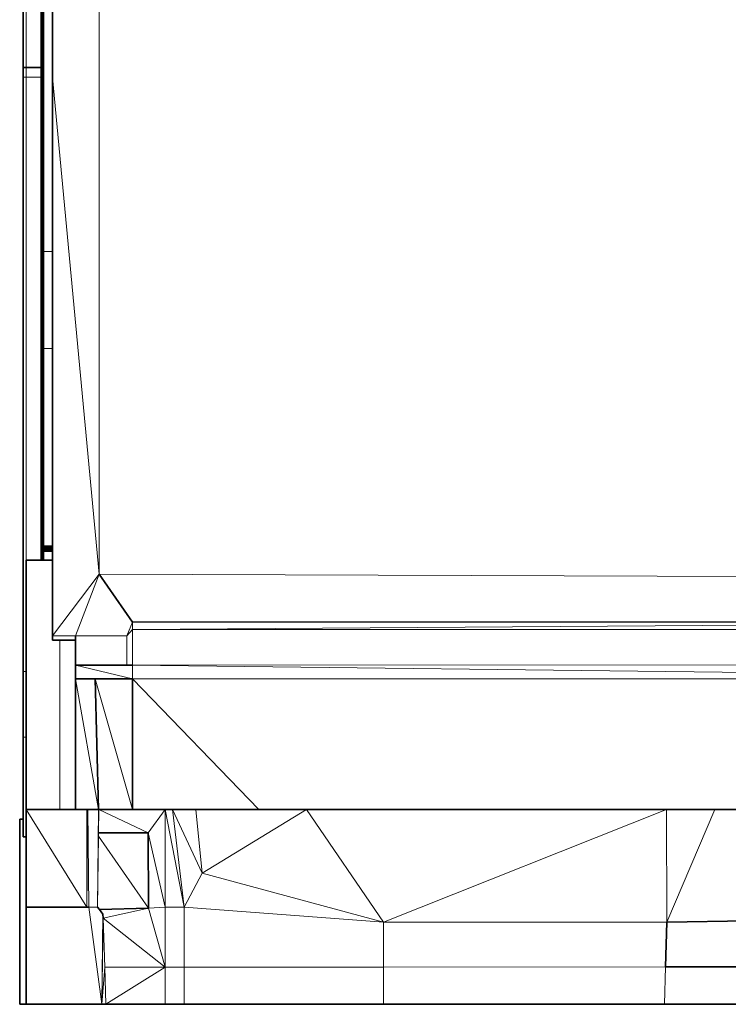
# Model space of a CAD drawing. Header units: inches. Extents: x 1 to 102, y 1 to 36.
# Tile 10 of 59: x 27 to 39, y 1 to 18. Entities that reach past the tile are written whole.
import ezdxf

# ---------------------------------------------------------------- set-up
doc = ezdxf.new("R2010")
doc.units = ezdxf.units.IN
doc.header["$MEASUREMENT"] = 0
doc.layers.add('Default', color=7, linetype='Continuous')

msp = doc.modelspace()

# ---------------------------------------------------------------- linework, layer by layer
at = {"layer": 'Default', "color": 9, "lineweight": 0, "true_color": 0xcbcbcb, "transparency": 33554687}
for p, q in [((28.323, 33.414), (28.329, 8.491)), ((28.329, 8.491), (28.328, 33.419)), ((27.505, 17.244), (27.505, 30.191)), ((28.329, 8.491), (27.505, 17.244)), ((27.505, 17.244), (28.329, 8.491)), ((27.505, 14.178), (27.505, 17.244)), ((27.505, 12.466), (27.505, 14.178)), ((27.505, 8.992), (27.505, 12.466)), ((27.505, 8.973), (27.505, 8.992)), ((27.505, 8.957), (27.505, 8.973)), ((27.505, 8.946), (27.505, 8.957)), ((27.505, 8.942), (27.505, 8.946)), ((27.505, 8.938), (27.505, 8.942)), ((27.505, 8.927), (27.505, 8.938)), ((27.505, 8.911), (27.505, 8.927)), ((27.505, 8.892), (27.505, 8.911)), ((27.505, 8.741), (27.505, 8.892)), ((27.505, 7.405), (27.505, 8.741)), ((28.329, 8.491), (27.505, 7.405)), ((27.505, 7.405), (28.329, 8.491)), ((28.329, 8.491), (27.913, 7.405)), ((27.913, 7.405), (28.329, 8.491)), ((49.329, 8.415), (28.329, 8.491)), ((28.329, 8.491), (28.915, 7.645)), ((28.915, 7.645), (28.329, 8.491)), ((28.329, 8.491), (49.329, 8.415)), ((28.915, 7.645), (28.817, 7.407)), ((48.61, 7.656), (28.915, 7.645)), ((27.913, 7.405), (27.505, 7.405)), ((27.912, 7.331), (27.913, 7.398)), ((27.913, 6.891), (27.912, 7.331)), ((28.817, 7.405), (27.913, 7.405)), ((27.913, 7.405), (28.817, 7.405)), ((27.913, 7.398), (27.913, 7.405)), ((28.817, 7.405), (28.816, 6.891)), ((28.817, 7.407), (28.817, 7.405)), ((27.912, 6.65), (27.913, 6.891)), ((28.816, 6.891), (27.913, 6.891)), ((28.915, 6.65), (27.913, 6.891)), ((27.913, 6.891), (28.816, 6.891)), ((27.913, 6.891), (28.915, 6.65)), ((28.816, 6.891), (28.915, 6.891)), ((28.915, 6.891), (48.794, 6.901)), ((28.915, 6.65), (28.915, 6.891)), ((28.915, 6.891), (48.794, 6.65)), ((28.915, 6.891), (28.915, 6.65)), ((48.794, 6.65), (28.915, 6.891)), ((28.261, 6.65), (27.912, 6.65)), ((28.915, 4.345), (28.261, 6.65)), ((28.261, 6.65), (28.915, 6.65)), ((28.315, 4.345), (28.261, 6.65)), ((28.261, 6.65), (28.915, 4.345)), ((28.915, 6.65), (28.261, 6.65)), ((31.14, 4.345), (28.915, 6.65)), ((28.915, 6.65), (48.794, 6.65)), ((48.794, 6.65), (28.915, 6.65)), ((28.915, 6.65), (28.915, 4.345)), ((28.111, 2.627), (27.042, 4.345)), ((27.042, 4.345), (27.638, 4.345)), ((27.042, 3.862), (27.042, 4.345)), ((27.042, 4.345), (28.111, 2.627)), ((27.638, 4.345), (27.912, 4.345)), ((27.912, 4.345), (28.111, 4.345)), ((28.111, 4.345), (28.111, 2.627)), ((28.111, 2.627), (28.111, 4.345)), ((28.111, 4.345), (28.13, 4.345)), ((28.13, 4.345), (28.111, 2.627)), ((28.317, 4.345), (28.315, 4.345)), ((28.322, 4.345), (28.317, 4.345)), ((29.19, 3.934), (28.322, 4.345)), ((28.322, 4.345), (28.915, 4.345)), ((28.915, 4.345), (28.322, 4.345)), ((28.915, 4.345), (29.491, 4.345)), ((29.19, 3.934), (29.491, 4.345)), ((29.491, 4.345), (29.19, 3.934)), ((29.491, 4.345), (29.491, 2.627)), ((29.618, 4.345), (30.146, 3.223)), ((29.827, 2.627), (29.618, 4.345)), ((31.98, 4.345), (31.14, 4.345)), ((38.32, 4.345), (31.98, 4.345)), ((39.174, 4.345), (38.32, 4.345)), ((40.793, 4.345), (39.174, 4.345)), ((26.929, 0.913), (26.929, 4.178)), ((26.929, 4.178), (26.99, 4.178)), ((26.99, 4.178), (26.99, 3.862)), ((26.99, 3.862), (27.042, 3.862)), ((27.042, 3.862), (27.042, 2.627)), ((27.042, 2.627), (27.042, 3.862)), ((28.302, 2.627), (28.316, 3.873)), ((28.316, 3.873), (28.318, 3.932)), ((28.316, 3.873), (29.199, 2.606)), ((29.199, 2.606), (28.316, 3.873)), ((28.318, 3.932), (29.19, 3.934)), ((29.19, 3.934), (29.199, 2.606)), ((29.199, 2.606), (29.19, 3.934)), ((29.19, 3.934), (29.491, 2.627)), ((29.491, 2.627), (29.19, 3.934)), ((30.146, 3.223), (29.827, 2.627)), ((27.042, 2.627), (27.042, 0.918)), ((28.111, 2.627), (27.042, 2.627)), ((28.333, 2.586), (28.302, 2.627)), ((28.333, 2.586), (29.199, 2.606)), ((29.199, 2.606), (28.333, 2.586)), ((29.199, 2.606), (28.399, 2.429)), ((28.399, 2.429), (29.199, 2.606)), ((29.491, 2.627), (29.199, 2.606)), ((29.199, 2.606), (29.491, 2.627)), ((29.199, 2.606), (29.491, 1.568)), ((29.491, 1.568), (29.199, 2.606)), ((29.491, 2.627), (29.491, 1.568)), ((28.396, 2.503), (28.333, 2.586)), ((28.399, 2.429), (28.396, 2.503)), ((28.427, 1.565), (28.399, 2.429)), ((28.399, 2.429), (29.491, 1.568)), ((29.491, 1.568), (28.399, 2.429)), ((38.307, 1.574), (38.331, 2.361)), ((38.331, 2.361), (39.753, 2.385)), ((28.427, 1.565), (29.491, 1.566)), ((29.491, 1.566), (28.427, 1.565)), ((28.447, 0.918), (28.427, 1.565)), ((29.491, 1.566), (28.447, 0.918)), ((28.447, 0.918), (29.491, 1.566)), ((29.491, 1.568), (29.491, 1.566)), ((29.491, 1.566), (29.491, 0.917)), ((39.742, 1.576), (38.307, 1.574)), ((27.042, 0.913), (26.929, 0.913)), ((27.042, 0.918), (27.042, 0.913)), ((29.491, 0.917), (28.447, 0.918))]:
    msp.add_line(p, q, dxfattribs=at).dxf.unprotected_set("ltscale", 0)
at = {"layer": 'Default', "color": 7, "lineweight": 15, "ltscale": 5.410699, "transparency": 33554687}
for p, q in [((28.329, 8.491), (28.328, 33.419)), ((27.309, 30.191), (27.309, 14.178)), ((27.32, 30.191), (27.32, 14.178)), ((27.336, 14.178), (27.336, 30.191)), ((27.355, 30.191), (27.355, 14.178)), ((27.042, 17.417), (27.042, 19.153)), ((27.042, 17.246), (27.042, 17.417)), ((27.042, 17.246), (26.99, 17.246)), ((27.305, 17.246), (27.042, 17.246)), ((27.042, 8.741), (27.042, 17.246)), ((27.505, 17.244), (28.329, 8.491)), ((27.305, 14.178), (27.309, 14.178)), ((27.309, 14.178), (27.309, 12.466)), ((27.309, 14.178), (27.32, 14.178)), ((27.32, 14.178), (27.32, 12.466)), ((27.32, 14.178), (27.336, 14.178)), ((27.355, 14.178), (27.336, 14.178)), ((27.336, 12.466), (27.336, 14.178)), ((27.355, 14.178), (27.355, 12.466)), ((27.505, 14.178), (27.355, 14.178)), ((27.305, 12.466), (27.309, 12.466)), ((27.309, 12.466), (27.309, 8.992)), ((27.309, 12.466), (27.32, 12.466)), ((27.32, 12.466), (27.32, 8.992)), ((27.32, 12.466), (27.336, 12.466)), ((27.336, 12.466), (27.336, 8.992)), ((27.355, 12.466), (27.336, 12.466)), ((27.505, 12.466), (27.355, 12.466)), ((27.355, 8.992), (27.355, 12.466)), ((27.309, 8.992), (27.305, 8.992)), ((27.309, 8.945), (27.305, 8.963)), ((27.309, 8.919), (27.305, 8.93)), ((27.309, 8.892), (27.305, 8.892)), ((27.32, 8.992), (27.309, 8.992)), ((27.313, 8.973), (27.309, 8.992)), ((27.309, 8.965), (27.309, 8.973)), ((27.309, 8.973), (27.313, 8.973)), ((27.314, 8.959), (27.309, 8.965)), ((27.309, 8.945), (27.309, 8.965)), ((27.318, 8.934), (27.309, 8.945)), ((27.309, 8.919), (27.309, 8.945)), ((27.32, 8.912), (27.309, 8.919)), ((27.309, 8.892), (27.309, 8.919)), ((27.32, 8.892), (27.309, 8.892)), ((27.309, 8.741), (27.309, 8.892)), ((27.313, 8.973), (27.321, 8.975)), ((27.321, 8.958), (27.313, 8.973)), ((27.32, 8.951), (27.314, 8.959)), ((27.32, 8.951), (27.318, 8.934)), ((27.335, 8.929), (27.318, 8.934)), ((27.32, 8.912), (27.318, 8.934)), ((27.336, 8.992), (27.32, 8.992)), ((27.321, 8.975), (27.32, 8.992)), ((27.32, 8.957), (27.321, 8.958)), ((27.32, 8.957), (27.32, 8.951)), ((27.32, 8.951), (27.327, 8.947)), ((27.336, 8.911), (27.32, 8.912)), ((27.32, 8.892), (27.32, 8.912)), ((27.336, 8.892), (27.32, 8.892)), ((27.32, 8.741), (27.32, 8.892)), ((27.325, 8.962), (27.321, 8.975)), ((27.321, 8.975), (27.337, 8.973)), ((27.321, 8.958), (27.325, 8.962)), ((27.337, 8.95), (27.321, 8.958)), ((27.338, 8.958), (27.325, 8.962)), ((27.327, 8.947), (27.336, 8.942)), ((27.336, 8.942), (27.335, 8.929)), ((27.335, 8.929), (27.336, 8.911)), ((27.355, 8.927), (27.335, 8.929)), ((27.355, 8.992), (27.336, 8.992)), ((27.336, 8.992), (27.337, 8.973)), ((27.337, 8.95), (27.336, 8.946)), ((27.336, 8.946), (27.336, 8.944)), ((27.336, 8.942), (27.336, 8.944)), ((27.336, 8.942), (27.355, 8.938)), ((27.355, 8.911), (27.336, 8.911)), ((27.336, 8.911), (27.336, 8.892)), ((27.336, 8.741), (27.336, 8.892)), ((27.336, 8.892), (27.355, 8.892)), ((27.337, 8.973), (27.338, 8.958)), ((27.337, 8.973), (27.355, 8.973)), ((27.338, 8.958), (27.337, 8.95)), ((27.355, 8.946), (27.337, 8.95)), ((27.355, 8.957), (27.338, 8.958)), ((27.355, 8.973), (27.355, 8.992)), ((27.355, 8.992), (27.505, 8.992)), ((27.355, 8.973), (27.355, 8.957)), ((27.355, 8.973), (27.505, 8.973)), ((27.355, 8.957), (27.355, 8.946)), ((27.355, 8.957), (27.505, 8.957)), ((27.355, 8.942), (27.355, 8.946)), ((27.355, 8.946), (27.505, 8.946)), ((27.355, 8.942), (27.355, 8.938)), ((27.355, 8.938), (27.355, 8.927)), ((27.355, 8.938), (27.505, 8.938)), ((27.355, 8.927), (27.355, 8.911)), ((27.355, 8.927), (27.505, 8.927)), ((27.355, 8.892), (27.355, 8.911)), ((27.355, 8.911), (27.505, 8.911)), ((27.355, 8.741), (27.355, 8.892)), ((27.355, 8.892), (27.505, 8.892)), ((28.329, 8.491), (27.505, 7.405)), ((27.913, 7.405), (28.329, 8.491)), ((49.329, 8.415), (28.329, 8.491)), ((28.915, 7.645), (28.817, 7.407)), ((28.915, 7.514), (28.915, 7.645)), ((28.817, 7.407), (28.915, 7.514)), ((28.915, 6.891), (28.915, 7.514)), ((28.915, 7.514), (48.794, 7.514)), ((27.913, 7.405), (27.505, 7.405)), ((27.638, 4.345), (27.638, 7.331)), ((28.817, 7.405), (27.913, 7.405)), ((28.817, 7.405), (28.816, 6.891)), ((28.817, 7.405), (28.817, 7.407)), ((26.99, 6.775), (27.042, 6.775)), ((28.915, 6.891), (48.794, 6.901)), ((28.915, 6.65), (28.915, 6.891)), ((48.794, 6.65), (28.915, 6.65)), ((28.915, 6.65), (31.14, 4.345)), ((26.99, 5.62), (27.042, 5.62)), ((28.111, 4.345), (28.111, 2.627)), ((28.149, 2.627), (28.13, 4.345)), ((28.302, 2.627), (28.317, 4.345)), ((29.491, 4.345), (29.19, 3.934)), ((29.491, 2.627), (29.491, 4.345)), ((30.146, 3.223), (29.618, 4.345)), ((29.827, 2.627), (29.618, 4.345)), ((30.146, 3.223), (30.034, 4.345)), ((31.98, 4.345), (33.336, 2.361)), ((38.32, 4.345), (38.331, 2.361)), ((38.331, 2.361), (39.174, 4.345)), ((29.827, 2.627), (30.146, 3.223)), ((33.336, 2.361), (30.146, 3.223)), ((28.149, 2.627), (28.378, 0.918)), ((28.149, 2.627), (28.302, 2.627)), ((28.399, 2.429), (29.199, 2.606)), ((29.199, 2.606), (29.491, 2.627)), ((29.199, 2.606), (29.491, 1.568)), ((29.491, 2.627), (29.827, 2.627)), ((29.491, 1.568), (29.491, 2.627)), ((29.827, 2.627), (29.825, 1.567)), ((33.336, 2.361), (29.827, 2.627)), ((28.396, 2.503), (28.378, 0.918)), ((28.427, 1.565), (28.399, 2.429)), ((38.331, 2.361), (33.336, 2.361)), ((33.338, 1.57), (33.336, 2.361)), ((28.378, 0.918), (28.427, 1.565)), ((29.491, 1.566), (28.427, 1.565)), ((28.427, 1.565), (28.447, 0.918)), ((29.491, 1.568), (29.491, 1.566)), ((29.825, 1.567), (29.491, 1.566)), ((29.491, 1.566), (29.491, 0.917)), ((29.825, 1.567), (29.824, 0.917)), ((29.825, 1.567), (33.338, 1.57)), ((33.338, 1.57), (38.307, 1.574)), ((33.34, 0.917), (33.338, 1.57)), ((38.307, 1.574), (38.288, 0.916))]:
    msp.add_line(p, q, dxfattribs=at)
at = {"layer": 'Default', "color": 253, "lineweight": 0, "true_color": 0xb4b4b4, "transparency": 33554687}
for p, q in [((27.309, 14.178), (27.309, 30.191)), ((27.309, 30.191), (27.309, 14.178)), ((27.32, 30.191), (27.32, 14.178)), ((27.305, 17.417), (27.305, 19.153)), ((27.305, 17.246), (27.305, 17.417)), ((27.305, 14.178), (27.305, 17.246)), ((27.309, 14.178), (27.305, 14.178)), ((27.32, 14.178), (27.309, 14.178))]:
    msp.add_line(p, q, dxfattribs=at).dxf.unprotected_set("ltscale", 0)
at = {"layer": 'Default', "color": 9, "lineweight": 0, "true_color": 0xc8c8c8, "transparency": 33554687}
for p, q in [((27.32, 14.178), (27.32, 30.191)), ((27.336, 30.191), (27.336, 14.178)), ((27.336, 14.178), (27.32, 14.178))]:
    msp.add_line(p, q, dxfattribs=at).dxf.unprotected_set("ltscale", 0)
at = {"layer": 'Default', "color": 9, "lineweight": 0, "true_color": 0xc9c9c9, "transparency": 33554687}
for p, q in [((27.336, 14.178), (27.336, 30.191)), ((27.355, 30.191), (27.355, 14.178)), ((27.336, 12.466), (27.336, 14.178)), ((27.336, 14.178), (27.355, 14.178)), ((27.355, 14.178), (27.336, 14.178)), ((27.355, 14.178), (27.355, 12.466)), ((27.336, 8.992), (27.336, 12.466)), ((27.336, 12.466), (27.355, 12.466)), ((27.355, 12.466), (27.336, 12.466)), ((27.355, 12.466), (27.355, 8.992)), ((27.355, 8.992), (27.336, 8.992)), ((27.336, 8.741), (27.336, 8.892)), ((27.336, 8.892), (27.355, 8.892)), ((27.355, 8.973), (27.355, 8.992)), ((27.355, 8.992), (27.505, 8.992)), ((27.505, 8.973), (27.355, 8.973)), ((27.355, 8.911), (27.505, 8.911)), ((27.355, 8.892), (27.355, 8.911)), ((27.505, 8.892), (27.355, 8.892)), ((27.355, 8.892), (27.355, 8.741)), ((27.505, 8.992), (27.505, 8.973)), ((27.505, 8.911), (27.505, 8.892)), ((27.355, 8.741), (27.336, 8.741)), ((28.318, 3.932), (28.322, 4.345)), ((28.322, 4.345), (29.19, 3.934)), ((29.19, 3.934), (28.318, 3.932))]:
    msp.add_line(p, q, dxfattribs=at).dxf.unprotected_set("ltscale", 0)
at = {"layer": 'Default', "color": 254, "lineweight": 0, "true_color": 0xcccccc, "transparency": 33554687}
for p, q in [((27.355, 14.178), (27.355, 30.191)), ((27.505, 30.191), (27.505, 17.244)), ((26.99, 17.246), (26.99, 17.417)), ((26.99, 17.417), (27.042, 17.417)), ((27.042, 17.246), (27.042, 17.417)), ((27.042, 17.417), (27.305, 17.417)), ((27.042, 17.417), (27.042, 17.246)), ((27.305, 17.417), (27.305, 17.246)), ((27.042, 17.246), (26.99, 17.246)), ((26.99, 17.246), (27.042, 17.246)), ((26.99, 6.775), (26.99, 17.246)), ((27.042, 8.741), (27.042, 17.246)), ((27.042, 17.246), (27.305, 17.246)), ((27.305, 17.246), (27.042, 17.246)), ((27.042, 17.246), (27.042, 8.741)), ((27.305, 17.246), (27.305, 14.178)), ((27.505, 17.244), (27.505, 14.178)), ((27.305, 14.178), (27.305, 12.466)), ((27.305, 12.466), (27.305, 14.178)), ((27.305, 14.178), (27.309, 14.178)), ((27.309, 14.178), (27.309, 12.466)), ((27.309, 12.466), (27.309, 14.178)), ((27.309, 14.178), (27.32, 14.178)), ((27.32, 14.178), (27.32, 12.466)), ((27.32, 12.466), (27.32, 14.178)), ((27.32, 14.178), (27.336, 14.178)), ((27.336, 14.178), (27.336, 12.466)), ((27.505, 14.178), (27.355, 14.178)), ((27.355, 12.466), (27.355, 14.178)), ((27.355, 14.178), (27.505, 14.178)), ((27.505, 14.178), (27.505, 12.466)), ((27.305, 12.466), (27.305, 8.992)), ((27.305, 8.992), (27.305, 12.466)), ((27.305, 12.466), (27.309, 12.466)), ((27.309, 12.466), (27.305, 12.466)), ((27.309, 12.466), (27.309, 8.992)), ((27.309, 8.992), (27.309, 12.466)), ((27.309, 12.466), (27.32, 12.466)), ((27.32, 12.466), (27.309, 12.466)), ((27.32, 12.466), (27.32, 8.992)), ((27.32, 8.992), (27.32, 12.466)), ((27.32, 12.466), (27.336, 12.466)), ((27.336, 12.466), (27.32, 12.466)), ((27.336, 12.466), (27.336, 8.992)), ((27.505, 12.466), (27.355, 12.466)), ((27.355, 8.992), (27.355, 12.466)), ((27.355, 12.466), (27.505, 12.466)), ((27.505, 12.466), (27.505, 8.992)), ((27.305, 8.992), (27.305, 8.984)), ((27.309, 8.992), (27.305, 8.992)), ((27.305, 8.984), (27.305, 8.963)), ((27.305, 8.963), (27.305, 8.93)), ((27.305, 8.93), (27.305, 8.892)), ((27.305, 8.892), (27.305, 8.741)), ((27.32, 8.992), (27.309, 8.992)), ((27.336, 8.992), (27.32, 8.992)), ((27.32, 8.741), (27.32, 8.892)), ((27.32, 8.892), (27.336, 8.892)), ((27.336, 8.892), (27.336, 8.741)), ((27.505, 8.992), (27.355, 8.992)), ((27.355, 8.892), (27.505, 8.892)), ((27.355, 8.741), (27.355, 8.892)), ((27.505, 8.892), (27.505, 8.741)), ((27.305, 8.741), (27.042, 8.741)), ((27.042, 8.741), (27.042, 6.775)), ((27.336, 8.741), (27.32, 8.741)), ((27.505, 8.741), (27.355, 8.741)), ((28.915, 6.891), (28.915, 7.514)), ((28.915, 7.514), (48.794, 7.514)), ((27.042, 6.775), (26.99, 6.775)), ((26.99, 5.62), (26.99, 6.775)), ((26.99, 6.775), (27.042, 6.775)), ((27.042, 6.775), (27.042, 6.754)), ((48.794, 6.901), (28.915, 6.891)), ((27.042, 6.754), (27.042, 5.62)), ((27.042, 5.62), (26.99, 5.62)), ((38.331, 2.361), (39.174, 4.345)), ((39.174, 4.345), (40.793, 4.345)), ((29.827, 2.627), (30.146, 3.223)), ((30.146, 3.223), (33.336, 2.361)), ((27.042, 0.918), (27.042, 2.627)), ((27.042, 2.627), (28.111, 2.627)), ((28.111, 2.627), (28.149, 2.627)), ((28.149, 2.627), (28.378, 0.918)), ((28.378, 0.918), (28.149, 2.627)), ((28.149, 2.627), (28.302, 2.627)), ((28.302, 2.627), (28.333, 2.586)), ((29.825, 1.567), (29.827, 2.627)), ((29.827, 2.627), (33.336, 2.361)), ((33.336, 2.361), (29.827, 2.627)), ((28.333, 2.586), (28.396, 2.503)), ((28.396, 2.503), (28.378, 0.918)), ((33.338, 1.57), (33.336, 2.361)), ((33.336, 2.361), (38.331, 2.361)), ((33.336, 2.361), (33.338, 1.57)), ((38.331, 2.361), (38.307, 1.574)), ((39.753, 2.385), (38.331, 2.361)), ((29.824, 0.917), (29.825, 1.567)), ((29.825, 1.567), (33.338, 1.57)), ((33.338, 1.57), (29.825, 1.567)), ((33.338, 1.57), (38.307, 1.574)), ((38.307, 1.574), (33.338, 1.57)), ((33.34, 0.917), (33.338, 1.57)), ((33.338, 1.57), (33.34, 0.917)), ((38.307, 1.574), (38.288, 0.916)), ((38.288, 0.916), (38.307, 1.574)), ((38.307, 1.574), (39.742, 1.576)), ((27.042, 0.913), (27.042, 0.918)), ((27.042, 0.918), (28.378, 0.918)), ((28.378, 0.918), (27.042, 0.918)), ((27.912, 0.913), (27.042, 0.913)), ((28.378, 0.918), (27.912, 0.913)), ((33.34, 0.917), (29.824, 0.917)), ((38.288, 0.916), (33.34, 0.917)), ((39.726, 0.915), (38.288, 0.916))]:
    msp.add_line(p, q, dxfattribs=at).dxf.unprotected_set("ltscale", 0)
at = {"layer": 'Default', "color": 7, "lineweight": 35, "ltscale": 5.410699, "transparency": 33554687}
for p, q in [((27.505, 30.191), (27.505, 17.244)), ((26.99, 19.153), (26.99, 17.417)), ((27.305, 19.153), (27.305, 17.417)), ((27.042, 17.417), (26.99, 17.417)), ((26.99, 17.417), (26.99, 17.246)), ((27.042, 17.417), (27.305, 17.417)), ((27.305, 17.417), (27.305, 17.246)), ((26.99, 6.775), (26.99, 17.246)), ((27.305, 17.246), (27.305, 14.178)), ((27.505, 14.178), (27.505, 17.244)), ((27.305, 14.178), (27.305, 12.466)), ((27.505, 12.466), (27.505, 14.178)), ((27.305, 12.466), (27.305, 8.992)), ((27.505, 8.992), (27.505, 12.466)), ((27.305, 8.992), (27.305, 8.984)), ((27.305, 8.963), (27.305, 8.984)), ((27.305, 8.984), (27.309, 8.973)), ((27.305, 8.93), (27.305, 8.963)), ((27.305, 8.892), (27.305, 8.93)), ((27.305, 8.741), (27.305, 8.892)), ((27.309, 8.973), (27.32, 8.957)), ((27.32, 8.957), (27.336, 8.946)), ((27.336, 8.946), (27.355, 8.942)), ((27.355, 8.942), (27.505, 8.942)), ((27.505, 8.973), (27.505, 8.992)), ((27.505, 8.957), (27.505, 8.973)), ((27.505, 8.946), (27.505, 8.957)), ((27.505, 8.942), (27.505, 8.946)), ((27.505, 8.938), (27.505, 8.942)), ((27.505, 8.927), (27.505, 8.938)), ((27.505, 8.911), (27.505, 8.927)), ((27.505, 8.892), (27.505, 8.911)), ((27.505, 8.741), (27.505, 8.892)), ((27.305, 8.741), (27.042, 8.741)), ((27.042, 6.775), (27.042, 8.741)), ((27.309, 8.741), (27.305, 8.741)), ((27.32, 8.741), (27.309, 8.741)), ((27.336, 8.741), (27.32, 8.741)), ((27.355, 8.741), (27.336, 8.741)), ((27.505, 8.741), (27.355, 8.741)), ((27.505, 7.405), (27.505, 8.741)), ((28.329, 8.491), (28.915, 7.645)), ((28.915, 7.645), (48.61, 7.656)), ((27.505, 7.405), (27.505, 7.331)), ((27.638, 7.331), (27.505, 7.331)), ((27.912, 7.331), (27.638, 7.331)), ((27.913, 7.398), (27.912, 7.331)), ((27.913, 6.891), (27.912, 7.331)), ((27.913, 7.398), (27.913, 7.405)), ((26.99, 5.62), (26.99, 6.775)), ((27.042, 6.754), (27.042, 6.775)), ((27.913, 6.891), (27.912, 6.65)), ((28.816, 6.891), (27.913, 6.891)), ((28.915, 6.891), (28.816, 6.891)), ((27.042, 5.62), (27.042, 6.754)), ((27.912, 4.345), (27.912, 6.65)), ((27.912, 6.65), (28.261, 6.65)), ((28.261, 6.65), (28.315, 4.345)), ((28.261, 6.65), (28.915, 6.65)), ((28.915, 4.345), (28.915, 6.65)), ((26.99, 5.62), (26.99, 4.178)), ((27.042, 5.62), (27.042, 4.345)), ((27.042, 4.345), (27.638, 4.345)), ((27.042, 3.862), (27.042, 4.345)), ((27.912, 4.345), (27.638, 4.345)), ((27.912, 4.345), (28.111, 4.345)), ((28.111, 4.345), (28.13, 4.345)), ((28.315, 4.345), (28.13, 4.345)), ((28.315, 4.345), (28.317, 4.345)), ((28.317, 4.345), (28.322, 4.345)), ((28.322, 4.345), (28.915, 4.345)), ((28.915, 4.345), (29.491, 4.345)), ((29.491, 4.345), (29.618, 4.345)), ((29.618, 4.345), (30.034, 4.345)), ((30.034, 4.345), (31.14, 4.345)), ((31.14, 4.345), (31.98, 4.345)), ((31.98, 4.345), (38.32, 4.345)), ((38.32, 4.345), (39.174, 4.345)), ((39.174, 4.345), (40.793, 4.345)), ((26.929, 4.178), (26.99, 4.178)), ((26.929, 0.913), (26.929, 4.178)), ((26.99, 4.178), (26.99, 3.862)), ((27.042, 3.862), (26.99, 3.862)), ((27.042, 2.627), (27.042, 3.862)), ((29.19, 3.934), (28.318, 3.932)), ((29.19, 3.934), (29.199, 2.606)), ((27.042, 0.918), (27.042, 2.627)), ((28.111, 2.627), (27.042, 2.627)), ((28.149, 2.627), (28.111, 2.627)), ((28.302, 2.627), (28.333, 2.586)), ((29.199, 2.606), (28.333, 2.586)), ((28.333, 2.586), (28.396, 2.503)), ((28.396, 2.503), (28.399, 2.429)), ((38.307, 1.574), (38.331, 2.361)), ((39.753, 2.385), (38.331, 2.361)), ((38.307, 1.574), (39.742, 1.576)), ((27.042, 0.913), (26.929, 0.913)), ((28.378, 0.918), (27.042, 0.918)), ((27.042, 0.918), (27.042, 0.913)), ((27.042, 0.913), (27.912, 0.913)), ((27.912, 0.913), (28.378, 0.918)), ((27.912, 0.913), (33.34, 0.917)), ((38.288, 0.916), (27.912, 0.913)), ((28.378, 0.918), (28.447, 0.918)), ((29.491, 0.917), (28.447, 0.918)), ((29.491, 0.917), (29.824, 0.917)), ((29.824, 0.917), (33.34, 0.917)), ((33.34, 0.917), (38.288, 0.916)), ((38.288, 0.916), (39.726, 0.915))]:
    msp.add_line(p, q, dxfattribs=at)
at = {"layer": 'Default', "color": 253, "lineweight": 0, "true_color": 0x9b9b9b, "transparency": 33554687}
for p, q in [((26.99, 17.417), (26.99, 19.153)), ((27.042, 17.417), (27.042, 19.153)), ((27.042, 19.153), (27.042, 17.417)), ((27.305, 19.153), (27.305, 17.417)), ((27.042, 17.417), (26.99, 17.417)), ((27.305, 17.417), (27.042, 17.417)), ((27.042, 6.775), (27.042, 8.741)), ((27.042, 8.741), (27.305, 8.741)), ((27.305, 8.741), (27.309, 8.741)), ((27.309, 8.741), (27.32, 8.741)), ((27.32, 8.741), (27.336, 8.741)), ((27.336, 8.741), (27.355, 8.741)), ((27.355, 8.741), (27.505, 8.741)), ((27.505, 8.741), (27.505, 7.405)), ((27.505, 7.405), (27.505, 7.331)), ((27.505, 7.331), (27.638, 7.331)), ((27.638, 7.331), (27.638, 4.345)), ((27.042, 6.754), (27.042, 6.775)), ((27.042, 5.62), (27.042, 6.754)), ((27.042, 4.345), (27.042, 5.62)), ((27.638, 4.345), (27.042, 4.345))]:
    msp.add_line(p, q, dxfattribs=at).dxf.unprotected_set("ltscale", 0)
at = {"layer": 'Default', "color": 253, "lineweight": 0, "true_color": 0xb5b5b5, "transparency": 33554687}
for p, q in [((27.305, 8.892), (27.309, 8.892)), ((27.305, 8.741), (27.305, 8.892)), ((27.309, 8.892), (27.32, 8.892)), ((27.309, 8.741), (27.309, 8.892)), ((27.309, 8.892), (27.309, 8.741)), ((27.32, 8.892), (27.32, 8.741)), ((27.355, 8.942), (27.355, 8.946)), ((27.355, 8.946), (27.505, 8.946)), ((27.505, 8.942), (27.355, 8.942)), ((27.505, 8.946), (27.505, 8.942)), ((27.309, 8.741), (27.305, 8.741)), ((27.32, 8.741), (27.309, 8.741))]:
    msp.add_line(p, q, dxfattribs=at).dxf.unprotected_set("ltscale", 0)
at = {"layer": 'Default', "color": 255, "lineweight": 0, "transparency": 33554687}
for p, q in [((27.355, 8.957), (27.355, 8.973)), ((27.355, 8.973), (27.505, 8.973)), ((27.505, 8.957), (27.355, 8.957)), ((27.355, 8.911), (27.355, 8.927)), ((27.355, 8.927), (27.505, 8.927)), ((27.505, 8.911), (27.355, 8.911)), ((27.505, 8.973), (27.505, 8.957)), ((27.505, 8.927), (27.505, 8.911))]:
    msp.add_line(p, q, dxfattribs=at).dxf.unprotected_set("ltscale", 0)
at = {"layer": 'Default', "color": 251, "lineweight": 0, "true_color": 0x5e5e5e, "transparency": 33554687}
for p, q in [((27.355, 8.946), (27.355, 8.957)), ((27.355, 8.957), (27.505, 8.957)), ((27.505, 8.946), (27.355, 8.946)), ((27.355, 8.927), (27.355, 8.938)), ((27.355, 8.938), (27.505, 8.938)), ((27.505, 8.927), (27.355, 8.927)), ((27.505, 8.957), (27.505, 8.946)), ((27.505, 8.938), (27.505, 8.927))]:
    msp.add_line(p, q, dxfattribs=at).dxf.unprotected_set("ltscale", 0)
at = {"layer": 'Default', "color": 252, "lineweight": 0, "true_color": 0x8f8f8f, "transparency": 33554687}
for p, q in [((27.355, 8.942), (27.505, 8.942)), ((27.355, 8.938), (27.355, 8.942)), ((27.505, 8.938), (27.355, 8.938)), ((27.505, 8.942), (27.505, 8.938))]:
    msp.add_line(p, q, dxfattribs=at).dxf.unprotected_set("ltscale", 0)
at = {"layer": 'Default', "color": 251, "lineweight": 0, "true_color": 0x585858, "transparency": 33554687}
for p, q in [((28.817, 7.407), (28.915, 7.645)), ((28.915, 7.645), (28.915, 7.514)), ((28.915, 7.514), (28.817, 7.407)), ((28.378, 0.918), (28.399, 2.429)), ((28.399, 2.429), (28.427, 1.565)), ((28.378, 0.918), (28.427, 1.565)), ((28.427, 1.565), (28.378, 0.918)), ((28.427, 1.565), (28.447, 0.918)), ((28.447, 0.918), (28.378, 0.918))]:
    msp.add_line(p, q, dxfattribs=at).dxf.unprotected_set("ltscale", 0)
at = {"layer": 'Default', "color": 8, "lineweight": 0, "true_color": 0x7b7b7b, "transparency": 33554687}
for p, q in [((28.915, 7.514), (48.61, 7.656)), ((48.794, 7.514), (28.915, 7.514))]:
    msp.add_line(p, q, dxfattribs=at).dxf.unprotected_set("ltscale", 0)
at = {"layer": 'Default', "color": 8, "lineweight": 0, "true_color": 0x777777, "transparency": 33554687}
for p, q in [((28.915, 7.645), (48.61, 7.656)), ((48.61, 7.656), (28.915, 7.514)), ((28.915, 7.514), (28.915, 7.645)), ((29.618, 4.345), (30.034, 4.345)), ((30.146, 3.223), (29.618, 4.345)), ((30.034, 4.345), (30.146, 3.223))]:
    msp.add_line(p, q, dxfattribs=at).dxf.unprotected_set("ltscale", 0)
at = {"layer": 'Default', "color": 251, "lineweight": 0, "true_color": 0x6b6b6b, "transparency": 33554687}
for p, q in [((28.817, 7.407), (28.915, 7.514)), ((28.915, 7.514), (28.915, 6.891)), ((28.816, 6.891), (28.817, 7.405)), ((28.817, 7.405), (28.817, 7.407)), ((28.915, 6.891), (28.816, 6.891))]:
    msp.add_line(p, q, dxfattribs=at).dxf.unprotected_set("ltscale", 0)
at = {"layer": 'Default', "color": 251, "lineweight": 0, "true_color": 0x5c5c5c, "transparency": 33554687}
for p, q in [((27.505, 7.331), (27.505, 7.405)), ((27.505, 7.405), (27.913, 7.405)), ((27.638, 7.331), (27.505, 7.331)), ((27.912, 7.331), (27.638, 7.331)), ((27.913, 7.398), (27.912, 7.331)), ((27.913, 7.405), (27.913, 7.398))]:
    msp.add_line(p, q, dxfattribs=at).dxf.unprotected_set("ltscale", 0)
at = {"layer": 'Default', "color": 253, "lineweight": 0, "true_color": 0xa6a6a6, "transparency": 33554687}
for p, q in [((27.638, 4.345), (27.638, 7.331)), ((27.638, 7.331), (27.912, 7.331)), ((27.912, 7.331), (27.913, 6.891)), ((27.913, 6.891), (27.912, 6.65)), ((27.912, 6.65), (27.912, 4.345)), ((27.912, 4.345), (27.638, 4.345))]:
    msp.add_line(p, q, dxfattribs=at).dxf.unprotected_set("ltscale", 0)
at = {"layer": 'Default', "color": 9, "lineweight": 0, "true_color": 0xc5c5c5, "transparency": 33554687}
for p, q in [((27.912, 4.345), (27.912, 6.65)), ((27.912, 6.65), (28.315, 4.345)), ((28.111, 4.345), (27.912, 4.345)), ((28.13, 4.345), (28.111, 4.345)), ((28.315, 4.345), (28.13, 4.345))]:
    msp.add_line(p, q, dxfattribs=at).dxf.unprotected_set("ltscale", 0)
at = {"layer": 'Default', "color": 9, "lineweight": 0, "true_color": 0xc6c6c6, "transparency": 33554687}
for p, q in [((28.315, 4.345), (27.912, 6.65)), ((27.912, 6.65), (28.261, 6.65)), ((28.261, 6.65), (28.315, 4.345))]:
    msp.add_line(p, q, dxfattribs=at).dxf.unprotected_set("ltscale", 0)
at = {"layer": 'Default', "color": 253, "lineweight": 0, "true_color": 0xb2b2b2, "transparency": 33554687}
for p, q in [((28.915, 6.65), (31.14, 4.345)), ((28.915, 4.345), (28.915, 6.65)), ((29.491, 4.345), (28.915, 4.345)), ((29.618, 4.345), (29.491, 4.345)), ((30.034, 4.345), (29.618, 4.345)), ((31.14, 4.345), (30.034, 4.345))]:
    msp.add_line(p, q, dxfattribs=at).dxf.unprotected_set("ltscale", 0)
at = {"layer": 'Default', "color": 9, "lineweight": 0, "true_color": 0xb8b8b8, "transparency": 33554687}
for p, q in [((26.99, 4.178), (26.99, 5.62)), ((26.99, 5.62), (27.042, 5.62)), ((27.042, 5.62), (27.042, 4.345)), ((27.042, 4.345), (27.042, 3.862)), ((26.99, 3.862), (26.99, 4.178)), ((27.042, 3.862), (26.99, 3.862))]:
    msp.add_line(p, q, dxfattribs=at).dxf.unprotected_set("ltscale", 0)
at = {"layer": 'Default', "color": 251, "lineweight": 0, "true_color": 0x4a4a4a, "transparency": 33554687}
for p, q in [((28.111, 2.627), (28.13, 4.345)), ((28.13, 4.345), (28.149, 2.627)), ((28.149, 2.627), (28.111, 2.627))]:
    msp.add_line(p, q, dxfattribs=at).dxf.unprotected_set("ltscale", 0)
at = {"layer": 'Default', "color": 9, "lineweight": 0, "true_color": 0xc3c3c3, "transparency": 33554687}
for p, q in [((28.149, 2.627), (28.13, 4.345)), ((28.13, 4.345), (28.315, 4.345)), ((28.317, 4.345), (28.302, 2.627)), ((28.302, 2.627), (28.317, 4.345)), ((28.315, 4.345), (28.317, 4.345)), ((28.317, 4.345), (28.322, 4.345)), ((28.322, 4.345), (28.318, 3.932)), ((28.316, 3.873), (28.302, 2.627)), ((28.318, 3.932), (28.316, 3.873)), ((28.302, 2.627), (28.149, 2.627))]:
    msp.add_line(p, q, dxfattribs=at).dxf.unprotected_set("ltscale", 0)
at = {"layer": 'Default', "color": 253, "lineweight": 0, "true_color": 0x9c9c9c, "transparency": 33554687}
for p, q in [((29.491, 2.627), (29.491, 4.345)), ((29.491, 4.345), (29.827, 2.627)), ((29.491, 1.568), (29.491, 2.627)), ((29.491, 2.627), (29.827, 2.627)), ((29.827, 2.627), (29.491, 2.627)), ((29.827, 2.627), (29.825, 1.567)), ((29.491, 1.566), (29.491, 1.568)), ((29.491, 1.566), (29.825, 1.567)), ((29.825, 1.567), (29.491, 1.566)), ((29.491, 0.917), (29.491, 1.566)), ((29.825, 1.567), (29.824, 0.917)), ((29.824, 0.917), (29.491, 0.917))]:
    msp.add_line(p, q, dxfattribs=at).dxf.unprotected_set("ltscale", 0)
at = {"layer": 'Default', "color": 8, "lineweight": 0, "true_color": 0x6e6e6e, "transparency": 33554687}
for p, q in [((29.827, 2.627), (29.491, 4.345)), ((29.491, 4.345), (29.618, 4.345)), ((29.618, 4.345), (29.827, 2.627))]:
    msp.add_line(p, q, dxfattribs=at).dxf.unprotected_set("ltscale", 0)
at = {"layer": 'Default', "color": 253, "lineweight": 0, "true_color": 0xa9a9a9, "transparency": 33554687}
for p, q in [((30.146, 3.223), (30.034, 4.345)), ((30.034, 4.345), (31.14, 4.345)), ((31.98, 4.345), (30.146, 3.223)), ((31.14, 4.345), (31.98, 4.345))]:
    msp.add_line(p, q, dxfattribs=at).dxf.unprotected_set("ltscale", 0)
at = {"layer": 'Default', "color": 253, "lineweight": 0, "true_color": 0xa5a5a5, "transparency": 33554687}
for p, q in [((30.146, 3.223), (31.98, 4.345)), ((31.98, 4.345), (33.336, 2.361)), ((33.336, 2.361), (30.146, 3.223))]:
    msp.add_line(p, q, dxfattribs=at).dxf.unprotected_set("ltscale", 0)
at = {"layer": 'Default', "color": 253, "lineweight": 0, "true_color": 0xb0b0b0, "transparency": 33554687}
for p, q in [((33.336, 2.361), (31.98, 4.345)), ((31.98, 4.345), (38.32, 4.345)), ((38.32, 4.345), (33.336, 2.361)), ((33.336, 2.361), (38.32, 4.345)), ((38.32, 4.345), (38.331, 2.361)), ((38.331, 2.361), (33.336, 2.361))]:
    msp.add_line(p, q, dxfattribs=at).dxf.unprotected_set("ltscale", 0)
at = {"layer": 'Default', "color": 252, "lineweight": 0, "true_color": 0x838383, "transparency": 33554687}
for p, q in [((38.331, 2.361), (38.32, 4.345)), ((38.32, 4.345), (39.174, 4.345)), ((39.174, 4.345), (38.331, 2.361))]:
    msp.add_line(p, q, dxfattribs=at).dxf.unprotected_set("ltscale", 0)

doc.saveas('drawing.dxf')
